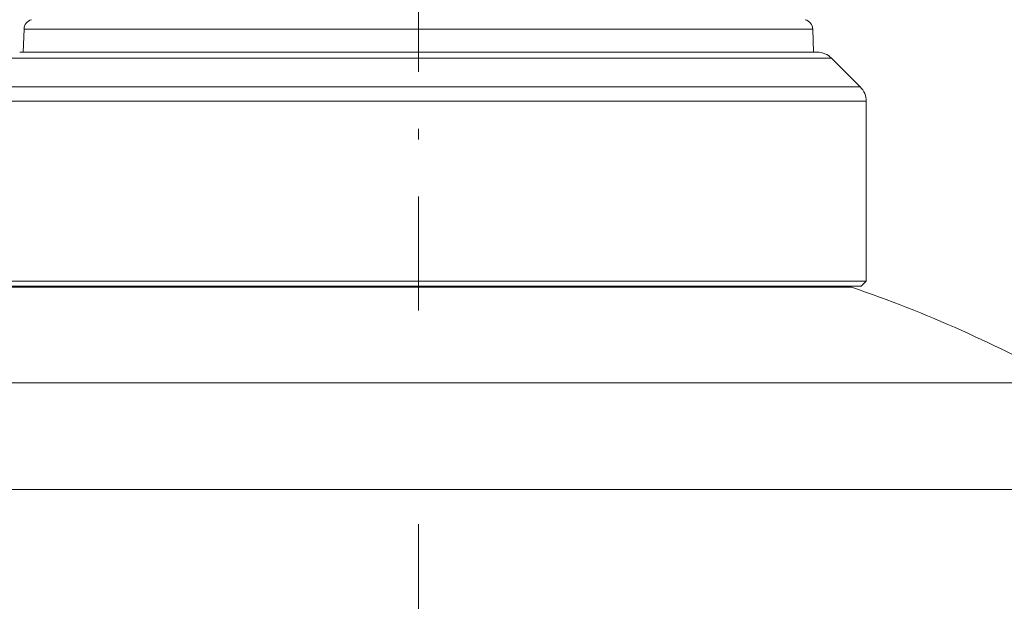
# Model space of a CAD drawing. Header units: centimetres. Extents: x -122 to 72759, y 3298 to 43172.
# Tile 238 of 243: x 31921.68 to 31931.13, y 17236.36 to 17241.95. Entities that reach past the tile are written whole.
import ezdxf

# ---------------------------------------------------------------- set-up
doc = ezdxf.new("R2010")
doc.units = ezdxf.units.CM
doc.header["$MEASUREMENT"] = 0
doc.linetypes.add('DASHDOT', pattern=[25.4, 12.7, -6.35, 0, -6.35])
doc.layers.get('0').update_dxf_attribs({"lineweight": 5})

# ---------------------------------------------------------------- blocks, each defined once
blk = doc.blocks.new('G$C87052DC9')
at = {"color": 7, "linetype": 'DASHDOT', "lineweight": 13}
blk.add_line((-34.5, -52.08), (-34.5, 105.507), dxfattribs=at)
at = {"color": 7, "linetype": 'DASHDOT', "lineweight": 13, "ltscale": 0.220612}
blk.add_line((-34.5, 102.818), (-34.5, 93.993), dxfattribs=at)
at = {"color": 7, "lineweight": 13}
for p, q in [((-44.187, 101.069), (-44.206, 100.504)), ((-26.956, 101.069), (-44.187, 101.069)), ((-26.956, 101.069), (-24.813, 101.069)), ((-24.813, 101.069), (-24.794, 100.504)), ((-43.094, 100.504), (-44.293, 100.504)), ((-24.707, 100.504), (-43.094, 100.504)), ((-43.404, 100.357), (-44.646, 100.357)), ((-24.354, 100.357), (-43.404, 100.357)), ((-24.354, 100.357), (-23.646, 99.65)), ((-44.025, 99.65), (-45.354, 99.65)), ((-44.025, 99.65), (-23.646, 99.65)), ((-44.153, 99.296), (-45.5, 99.296)), ((-44.153, 99.296), (-23.5, 99.296)), ((-23.5, 94.879), (-23.5, 99.296)), ((-44.153, 94.879), (-45.5, 94.879)), ((-23.5, 94.879), (-44.153, 94.879)), ((-23.625, 94.754), (-23.5, 94.879)), ((-44.044, 94.754), (-45.375, 94.754)), ((-45.141, 94.729), (-43.838, 94.729)), ((-23.625, 94.754), (-44.044, 94.754)), ((-43.838, 94.729), (-23.859, 94.729)), ((-24.65, 94.729), (-24.625, 94.754)), ((-18.579, 92.375), (-48.472, 92.375)), ((-17.037, 89.754), (-49.825, 89.754))]:
    blk.add_line(p, q, dxfattribs=at)
for centre, radius, start, end in [((-43.937, 101.06), 0.25, 105, 178), ((-25.063, 101.06), 0.25, 2, 75), ((-24.707, 100.004), 0.5, 45, 90), ((-24, 99.296), 0.5, 0, 45), ((-34.5, 63.755), 32.75, 60.9132, 71.0394)]:
    blk.add_arc(centre, radius, start, end, dxfattribs=at)

msp = doc.modelspace()

# ---------------------------------------------------------------- block references
at = {"xscale": 0.3907495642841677, "yscale": 0.3907495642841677, "zscale": 0.3907495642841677}
msp.add_blockref('G$C87052DC9', (31938.98374, 17202.36486), dxfattribs=at)

doc.saveas('drawing.dxf')
